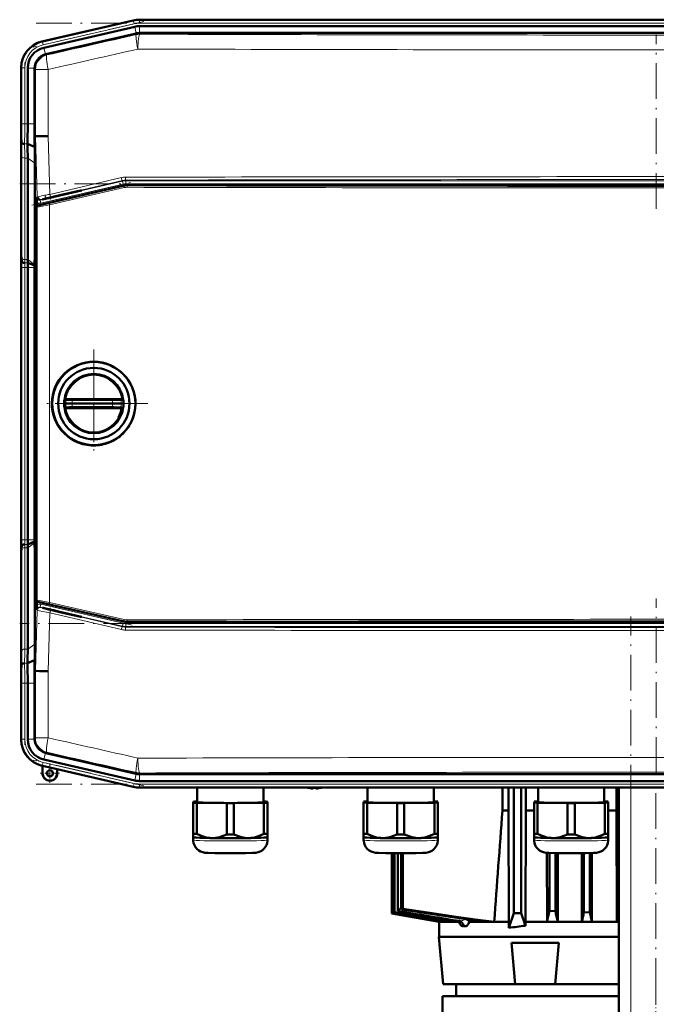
# Model space of a CAD drawing. Extents: x -1358 to 1757, y -1506 to 612.
# Tile 38 of 86: x -1225 to -1011, y 234 to 566. Entities that reach past the tile are written whole.
import ezdxf

# ---------------------------------------------------------------- set-up
doc = ezdxf.new("R2010")
doc.units = 0
doc.linetypes.add('DASHDOT', pattern=[18.5, 12, -3, 0.5, -3])

msp = doc.modelspace()

# ---------------------------------------------------------------- linework, layer by layer
at = {"color": 7, "linetype": 'DASHDOT', "lineweight": 18}
for p, q in [((-1183.65, 565.2), (-1220.91, 556.6)), ((-1219.96, 564.64), (-802.29, 564.64)), ((-1011.13, 502.14), (-1011.13, 560.82)), ((-1223.79, 551.46), (-1223.79, 528.83)), ((-1225.48, 510.59), (-796.77, 510.59)), ((-1221.34, 503.41), (-1187.64, 511.19)), ((-1223.79, 381.55), (-1223.79, 491.61)), ((-1200.52, 454.79), (-1200.52, 418.39)), ((-1200.52, 449.59), (-1200.52, 423.59)), ((-1182.32, 436.59), (-1218.72, 436.59)), ((-1187.52, 436.59), (-1213.52, 436.59)), ((-1187.64, 361.97), (-1221.34, 369.75)), ((-1011.13, 312.33), (-1011.13, 371.02)), ((-1019.73, -326), (-1019.73, 364.9)), ((-796.77, 362.56), (-1225.49, 362.56)), ((-1223.79, 344.32), (-1223.79, 321.69)), ((-1183.65, 307.95), (-1220.91, 316.55)), ((-1219.96, 308.51), (-802.29, 308.51)), ((-1011.23, 305.43), (-1011.23, 235.23))]:
    msp.add_line(p, q, dxfattribs=at)
at = {"color": 7, "lineweight": 50}
for p, q in [((-1187.24, 565.59), (-1218, 558.49)), ((-1187.24, 565.59), (-1217.81, 558.53)), ((-1185.16, 565.83), (-1164.89, 565.83)), ((-837.1, 565.83), (-1185.16, 565.83)), ((-1185.16, 563.64), (-1164.89, 563.64)), ((-852.09, 565.83), (-1164.89, 565.83)), ((-852.09, 563.64), (-1164.89, 563.64)), ((-1186.75, 563.46), (-1217.32, 556.4)), ((-1186.26, 561.23), (-1216.63, 554.21)), ((-1186.26, 561.23), (-1186.23, 561.23)), ((-1185.13, 561.35), (-837.12, 561.35)), ((-1224.98, 549.72), (-1224.98, 549.63)), ((-1224.97, 549.72), (-1224.98, 549.52)), ((-1224.98, 549.52), (-1224.98, 530.72)), ((-1222.79, 549.52), (-1222.79, 530.72)), ((-1220.5, 549.34), (-1220.5, 549.52)), ((-1220.5, 549.34), (-1220.5, 530.72)), ((-1224.83, 524.39), (-1225, 526.58)), ((-1220.45, 523), (-1222.83, 523.99)), ((-1220.51, 526.58), (-1220.18, 526.58)), ((-1220.18, 526.58), (-1219.83, 526.59)), ((-1224.98, 523.65), (-1224.98, 489.51)), ((-1224.98, 523.65), (-1224.98, 489.51)), ((-1222.79, 519.23), (-1222.79, 485.09)), ((-1220.41, 517.54), (-1220.41, 486.58)), ((-1190.35, 509.98), (-1219.39, 503.28)), ((-1211.92, 506.74), (-1205.06, 508.33)), ((-1204.67, 508.33), (-1211.92, 506.65)), ((-1204.67, 508.33), (-1205.06, 508.33)), ((-833.01, 510.11), (-1189.23, 510.11)), ((-1219.72, 503.03), (-1219.75, 504.31)), ((-1215.17, 505.99), (-1214.19, 506.22)), ((-1214.19, 506.13), (-1215.17, 505.9)), ((-1214.19, 506.22), (-1214.04, 506.25)), ((-1214.19, 506.13), (-1214.19, 506.22)), ((-1214.04, 506.17), (-1214.19, 506.13)), ((-1214.04, 506.25), (-1213.34, 506.41)), ((-1213.34, 506.33), (-1214.04, 506.17)), ((-1214.04, 506.17), (-1214.04, 506.25)), ((-1213.34, 506.41), (-1211.92, 506.74)), ((-1211.92, 506.65), (-1213.34, 506.33)), ((-1213.34, 506.33), (-1213.34, 506.41)), ((-1211.92, 506.65), (-1211.92, 506.74)), ((-1219.78, 502.79), (-1219.78, 370.38)), ((-1224.78, 484.39), (-1224.95, 486.58)), ((-1220.5, 483.04), (-1222.78, 483.99)), ((-1220.41, 486.58), (-1220.49, 483.46)), ((-1219.78, 486.59), (-1220.41, 486.58)), ((-1224.98, 482.43), (-1224.98, 390.72)), ((-1222.79, 390.72), (-1222.79, 482.44)), ((-1220.49, 483.46), (-1220.5, 483.04)), ((-1220.5, 483.04), (-1220.5, 482.44)), ((-1220.5, 482.44), (-1220.5, 390.72)), ((-1210.44, 437.85), (-1210.47, 437.64)), ((-1209.36, 438.09), (-1209.97, 438.09)), ((-1209.36, 438.09), (-1207.71, 438.09)), ((-1194.22, 438.09), (-1207.71, 438.09)), ((-1194.22, 438.09), (-1193.39, 438.09)), ((-1193.39, 438.09), (-1192.66, 438.09)), ((-1192.66, 438.09), (-1191.89, 438.09)), ((-1191.07, 438.09), (-1191.89, 438.09)), ((-1190.58, 437.64), (-1190.6, 437.85)), ((-1209.93, 436.59), (-1210.52, 436.59)), ((-1210.44, 435.33), (-1210.47, 435.53)), ((-1209.36, 435.09), (-1209.97, 435.09)), ((-1207.88, 436.59), (-1209.93, 436.59)), ((-1209.36, 435.09), (-1207.71, 435.09)), ((-1207.88, 436.59), (-1194.21, 436.59)), ((-1194.22, 435.09), (-1207.71, 435.09)), ((-1194.22, 435.09), (-1191.89, 435.09)), ((-1191.32, 436.59), (-1194.21, 436.59)), ((-1191.07, 435.09), (-1191.89, 435.09)), ((-1190.52, 436.59), (-1191.32, 436.59)), ((-1190.58, 435.53), (-1190.6, 435.33)), ((-1200.78, 422.5), (-1200.52, 422.5)), ((-1224.78, 388.77), (-1224.95, 386.58)), ((-1222.79, 353.93), (-1222.79, 388.07)), ((-1220.5, 390.11), (-1222.78, 389.17)), ((-1220.5, 390.11), (-1220.5, 390.72)), ((-1220.49, 389.7), (-1220.5, 390.11)), ((-1220.41, 386.57), (-1220.49, 389.7)), ((-1219.78, 386.57), (-1220.41, 386.57)), ((-1220.41, 355.61), (-1220.41, 386.57)), ((-1224.98, 349.51), (-1224.98, 383.65)), ((-1224.98, 349.51), (-1224.98, 383.65)), ((-1219.72, 370.14), (-1219.75, 368.84)), ((-1190.35, 363.19), (-1219.39, 369.89)), ((-1214.19, 367.02), (-1215.18, 367.25)), ((-1215.18, 367.16), (-1214.19, 366.93)), ((-1214.19, 367.02), (-1214.04, 366.99)), ((-1214.19, 367.02), (-1214.19, 366.93)), ((-1214.04, 366.9), (-1214.19, 366.93)), ((-1214.04, 366.99), (-1213.34, 366.83)), ((-1214.04, 366.99), (-1214.04, 366.9)), ((-1213.34, 366.74), (-1214.04, 366.9)), ((-1213.34, 366.83), (-1211.92, 366.5)), ((-1213.34, 366.83), (-1213.34, 366.74)), ((-1211.92, 366.41), (-1213.34, 366.74)), ((-1204.67, 364.83), (-1211.92, 366.5)), ((-1211.92, 366.5), (-1211.92, 366.41)), ((-1211.92, 366.41), (-1205.06, 364.83)), ((-1205.06, 364.83), (-1204.67, 364.83)), ((-1189.23, 363.06), (-833.01, 363.06)), ((-1224.83, 348.77), (-1225, 346.58)), ((-1220.45, 350.16), (-1222.83, 349.17)), ((-1220.51, 346.57), (-1220.48, 348.39)), ((-1220.48, 348.39), (-1220.45, 350.16)), ((-1220.51, 346.57), (-1220.18, 346.57)), ((-1219.83, 346.56), (-1220.18, 346.57)), ((-1224.98, 323.63), (-1224.98, 342.43)), ((-1222.79, 323.63), (-1222.79, 342.44)), ((-1220.5, 323.81), (-1220.5, 342.44)), ((-1224.97, 323.43), (-1224.98, 323.63)), ((-1224.98, 323.43), (-1224.98, 323.52)), ((-1220.5, 323.81), (-1220.5, 323.63)), ((-1186.26, 311.93), (-1216.63, 318.94)), ((-1186.75, 309.69), (-1217.32, 316.75)), ((-1217.81, 314.62), (-1218, 314.67)), ((-1217.81, 314.62), (-1218, 314.67)), ((-1217.81, 314.62), (-1217.77, 314.69)), ((-1217.81, 312.12), (-1217.81, 314.62)), ((-1217.77, 312.12), (-1217.77, 314.69)), ((-1217.77, 314.69), (-1212.84, 313.55)), ((-1212.84, 313.55), (-1212.81, 313.47)), ((-1212.84, 313.55), (-1212.84, 312.12)), ((-1212.81, 312.12), (-1212.81, 313.47)), ((-1212.81, 313.47), (-1212.81, 312.12)), ((-1187.24, 307.56), (-1212.81, 313.47)), ((-1186.26, 311.93), (-1186.23, 311.92)), ((-1185.16, 311.8), (-1185.13, 311.8)), ((-1185.13, 311.8), (-837.12, 311.8)), ((-1185.16, 309.51), (-1164.89, 309.51)), ((-852.09, 309.51), (-1164.89, 309.51)), ((-837.1, 307.33), (-1185.16, 307.33)), ((-1165.7, 307.33), (-1165.7, 302.41)), ((-1143.4, 302.41), (-1143.4, 307.33)), ((-1128.16, 307.19), (-1128.15, 307.2)), ((-1126.77, 307.03), (-1126.74, 307.03)), ((-1126.73, 307.05), (-1126.73, 307.2)), ((-1125.73, 307.05), (-1125.73, 307.2)), ((-1125.29, 307.04), (-1125.46, 307.03)), ((-1125.29, 307.04), (-1125.46, 307.03)), ((-1124.3, 307.2), (-1124.3, 307.19)), ((-1108.32, 307.33), (-1108.32, 302.42)), ((-1086.02, 302.42), (-1086.02, 307.33)), ((-1062.92, 307.33), (-1062.92, 299.58)), ((-1060.93, 307.33), (-1060.93, 299.58)), ((-1059.13, 265.08), (-1059.13, 307.33)), ((-1056.63, 265.08), (-1056.63, 307.33)), ((-1055.09, 307.33), (-1055.09, 299.58)), ((-1050.95, 307.33), (-1050.95, 302.42)), ((-1028.65, 302.42), (-1028.65, 307.33)), ((-1024.51, 307.33), (-1024.51, 299.58)), ((-1023.85, 307.33), (-1023.85, 265.04)), ((-1023.73, -268.42), (-1023.73, 307.33)), ((-1167.05, 302.57), (-1167.05, 302.26)), ((-1167.05, 302.26), (-1167.05, 291.76)), ((-1165.7, 302.62), (-1165.86, 302.62)), ((-1165.86, 302.21), (-1155.73, 302.05)), ((-1165.86, 302.21), (-1165.86, 291.7)), ((-1155.73, 302.05), (-1155.73, 291.55)), ((-1153.36, 302.05), (-1143.23, 302.21)), ((-1153.36, 302.05), (-1153.36, 291.55)), ((-1143.23, 302.62), (-1143.4, 302.62)), ((-1143.23, 302.21), (-1143.23, 291.7)), ((-1142.05, 302.26), (-1142.05, 302.57)), ((-1142.05, 302.26), (-1142.05, 291.76)), ((-1109.67, 302.57), (-1109.67, 302.26)), ((-1109.67, 302.26), (-1109.67, 291.76)), ((-1108.32, 302.62), (-1108.49, 302.62)), ((-1108.49, 302.21), (-1098.36, 302.06)), ((-1108.49, 302.21), (-1108.49, 291.7)), ((-1098.36, 302.06), (-1098.36, 291.55)), ((-1095.99, 302.06), (-1085.86, 302.21)), ((-1095.99, 302.06), (-1095.99, 291.55)), ((-1085.86, 302.62), (-1086.02, 302.62)), ((-1085.86, 302.21), (-1085.86, 291.7)), ((-1084.67, 302.26), (-1084.67, 302.57)), ((-1084.67, 302.26), (-1084.67, 291.76)), ((-1052.3, 302.57), (-1052.3, 302.26)), ((-1052.3, 302.26), (-1052.3, 291.76)), ((-1050.95, 302.63), (-1051.11, 302.62)), ((-1051.11, 302.21), (-1040.98, 302.06)), ((-1051.11, 302.21), (-1051.11, 291.71)), ((-1040.98, 302.06), (-1040.98, 291.55)), ((-1038.61, 302.06), (-1028.48, 302.21)), ((-1038.61, 302.06), (-1038.61, 291.55)), ((-1028.48, 302.62), (-1028.65, 302.63)), ((-1028.48, 302.21), (-1028.48, 291.71)), ((-1027.3, 302.26), (-1027.3, 302.57)), ((-1027.3, 302.26), (-1027.3, 291.76)), ((-1062.92, 299.58), (-1060.93, 299.58)), ((-1060.93, 299.58), (-1060.78, 262.08)), ((-1055.22, 262.08), (-1055.09, 299.58)), ((-1055.09, 299.58), (-1052.3, 299.58)), ((-1027.3, 299.58), (-1024.51, 299.58)), ((-1024.51, 299.58), (-1024.44, 262.11)), ((-1167.05, 291.76), (-1167.05, 290.61)), ((-1142.05, 290.61), (-1142.05, 291.76)), ((-1109.67, 291.76), (-1109.67, 290.61)), ((-1084.67, 290.61), (-1084.67, 291.76)), ((-1052.3, 291.76), (-1052.3, 290.61)), ((-1027.3, 290.61), (-1027.3, 291.76)), ((-1167.05, 290.61), (-1167.05, 289.66)), ((-1167.04, 290.6), (-1167.05, 290.61)), ((-1142.05, 289.66), (-1142.05, 290.61)), ((-1142.05, 290.6), (-1142.05, 290.61)), ((-1109.67, 290.61), (-1109.67, 289.66)), ((-1109.67, 290.6), (-1109.67, 290.61)), ((-1084.68, 290.6), (-1084.67, 290.61)), ((-1084.67, 289.66), (-1084.67, 290.61)), ((-1052.3, 290.61), (-1052.3, 289.66)), ((-1052.29, 290.6), (-1052.3, 290.61)), ((-1027.3, 289.66), (-1027.3, 290.61)), ((-1027.3, 290.6), (-1027.3, 290.61)), ((-1100.23, 285.22), (-1100.23, 264.93)), ((-1100.22, 285.22), (-1100.22, 264.93)), ((-1100.04, 285.22), (-1100.04, 265.01)), ((-1099.96, 285.22), (-1099.96, 265.04)), ((-1099.4, 285.21), (-1099.4, 265.28)), ((-1099.24, 285.21), (-1099.24, 265.34)), ((-1098.19, 265.76), (-1098.19, 285.21)), ((-1096.76, 285.2), (-1096.76, 266.32)), ((-1096.44, 285.2), (-1096.44, 266.44)), ((-1047.98, 285.37), (-1047.93, 262.11)), ((-1047.1, 285.32), (-1047.1, 265.81)), ((-1045.1, 285.25), (-1045.1, 265.72)), ((-1044.28, 285.24), (-1044.33, 262.11)), ((-1036.2, 285.23), (-1036.15, 262.11)), ((-1035.48, 285.24), (-1035.48, 265.34)), ((-1033.48, 285.28), (-1033.48, 265.28)), ((-1032.79, 285.3), (-1032.83, 262.11)), ((-1099.24, 265.34), (-1099.4, 265.28)), ((-1098.19, 265.76), (-1098.19, 265.76)), ((-1098.18, 265.76), (-1098.19, 265.76)), ((-1098.17, 265.77), (-1098.18, 265.77)), ((-1098.18, 265.76), (-1098.18, 265.77)), ((-1096.76, 266.32), (-1096.44, 266.44)), ((-1047.1, 265.81), (-1045.1, 265.72)), ((-1035.48, 265.34), (-1033.48, 265.28)), ((-1100.22, 264.93), (-1100.23, 264.93)), ((-1084.22, 262.11), (-1100.23, 264.93)), ((-1084.21, 262.11), (-1100.22, 264.93)), ((-1100.04, 265.01), (-1099.96, 265.04)), ((-1083.53, 262.11), (-1100.04, 265.01)), ((-1084.22, 262.11), (-1084.23, 262.08)), ((-1084.23, 262.08), (-1077.48, 262.08)), ((-1084.23, 262.08), (-1084.23, 257.08)), ((-1084.22, 262.11), (-1084.21, 262.11)), ((-1084.2, 262.23), (-1084.21, 262.11)), ((-1083.53, 262.11), (-1083.02, 262.11)), ((-1083, 262.46), (-1083.02, 262.11)), ((-1080.95, 262.11), (-1079.84, 262.11)), ((-1079.8, 262.76), (-1079.84, 262.11)), ((-1077.76, 262.44), (-1078.26, 262.51)), ((-1077.15, 262.36), (-1077.76, 262.44)), ((-1077.51, 262.51), (-1077.29, 262.43)), ((-1077.48, 262.1), (-1077.48, 262.08)), ((-1074.09, 262.22), (-1074.14, 262.08)), ((-1074.14, 262.08), (-1060.78, 262.08)), ((-1069.07, 262.11), (-1065.72, 262.11)), ((-1060.78, 260.08), (-1059.13, 265.08)), ((-1060.78, 262.08), (-1060.78, 260.08)), ((-1059.13, 265.08), (-1056.63, 265.08)), ((-1055.22, 260.81), (-1056.63, 265.08)), ((-1055.22, 260.81), (-1055.22, 262.08)), ((-1055.22, 262.08), (-1046.22, 262.08)), ((-1047.93, 262.11), (-1046.22, 262.11)), ((-1046.22, 262.11), (-1044.33, 262.11)), ((-1046.22, 262.08), (-1023.73, 262.08)), ((-1036.15, 262.11), (-1032.83, 262.11)), ((-1023.85, 265.04), (-1024.44, 262.11)), ((-1024.44, 262.11), (-1023.73, 262.11)), ((-1023.85, 265.04), (-1023.73, 265.04)), ((-1023.73, 257.08), (-1084.3, 257.08)), ((-1084.3, 257.08), (-1082.9, 241.08)), ((-1059.93, 255.08), (-1057.48, 255.08)), ((-1058.7, 241.08), (-1059.93, 255.08)), ((-1057.48, 255.08), (-1051.68, 255.08)), ((-1051.68, 255.08), (-1046, 255.08)), ((-1046, 255.08), (-1043.93, 255.08)), ((-1045.15, 241.08), (-1043.93, 255.08)), ((-1082.9, 241.08), (-1058.7, 241.08)), ((-1078.48, 241.08), (-1078.48, 237.08)), ((-1058.7, 241.08), (-1056.37, 241.08)), ((-1056.37, 241.08), (-1051.13, 241.08)), ((-1051.13, 241.08), (-1046.28, 241.08)), ((-1046.28, 241.08), (-1045.15, 241.08)), ((-1045.15, 241.08), (-1023.73, 241.08)), ((-1083.13, 237.08), (-1023.73, 237.08)), ((-1083.13, 237.08), (-1083.13, 226.08)), ((-1023.73, 237.08), (-1078.48, 237.08))]:
    msp.add_line(p, q, dxfattribs=at)
at = {"color": 7, "lineweight": 18}
for p, q in [((-1187.2, 565.41), (-1217.82, 558.34)), ((-1186.97, 564.44), (-1217.6, 557.37)), ((-1187.2, 565.41), (-1187.24, 565.59)), ((-1187.2, 565.41), (-1186.97, 564.44)), ((-1185.16, 565.64), (-1185.16, 565.83)), ((-1185.16, 565.64), (-1185.16, 564.64)), ((-1185.16, 565.64), (-837.1, 565.64)), ((-1185.16, 564.64), (-837.1, 564.64)), ((-1185.16, 561.35), (-1185.16, 563.64)), ((-1186.23, 561.23), (-1186.75, 563.46)), ((-1186.21, 560.8), (-1186.26, 561.23)), ((-1185.13, 561.35), (-1185.08, 560.93)), ((-1218, 558.49), (-1217.82, 558.34)), ((-1217.6, 557.37), (-1217.82, 558.34)), ((-1216.8, 554.17), (-1217.32, 556.4)), ((-1216.63, 554.21), (-1216.31, 553.96)), ((-1224.79, 549.58), (-1224.98, 549.72)), ((-1224.79, 549.58), (-1224.79, 530.72)), ((-1224.79, 549.58), (-1223.79, 549.58)), ((-1223.79, 549.58), (-1223.79, 530.72)), ((-1220.5, 549.52), (-1222.79, 549.52)), ((-1220.18, 549.09), (-1220.5, 549.34)), ((-1220.18, 526.58), (-1220.18, 549.09)), ((-1215.88, 549.09), (-1220.18, 549.09)), ((-1215.88, 549.09), (-1215.88, 526.65)), ((-1224.79, 530.72), (-1224.98, 530.72)), ((-1224.79, 530.72), (-1223.79, 530.72)), ((-1222.79, 530.72), (-1223.79, 530.72)), ((-1220.5, 530.72), (-1222.79, 530.72)), ((-1222.83, 523.99), (-1223.83, 523.99)), ((-1219.64, 506.15), (-1220.18, 526.58)), ((-1215.88, 526.65), (-1215.36, 507.03)), ((-1224.79, 519.91), (-1224.79, 485.77)), ((-1223.79, 519.23), (-1223.79, 485.09)), ((-1222.79, 519.23), (-1223.79, 519.23)), ((-1220.41, 517.54), (-1222.79, 519.23)), ((-1218.54, 505.08), (-1190.88, 511.47)), ((-1190.66, 510.49), (-1218.32, 504.11)), ((-1215.36, 507.03), (-1191.25, 512.65)), ((-1190.91, 511.68), (-1215, 506.06)), ((-1190.88, 511.47), (-1190.91, 511.68)), ((-1190.66, 510.49), (-1190.88, 511.47)), ((-1189.78, 511.81), (-1189.76, 511.59)), ((-1189.76, 511.59), (-832.49, 511.59)), ((-1189.76, 510.59), (-1189.76, 511.59)), ((-832.49, 510.59), (-1189.76, 510.59)), ((-1215.44, 504.04), (-1190.33, 509.77)), ((-1190.28, 509.29), (-1215.4, 503.55)), ((-1190.33, 509.77), (-1190.35, 509.98)), ((-1189.23, 510.11), (-1189.21, 509.9)), ((-1219.77, 506.03), (-1219.64, 506.15)), ((-1218.42, 505.2), (-1218.54, 505.08)), ((-1218.32, 504.11), (-1218.54, 505.08)), ((-1215.17, 505.9), (-1215.17, 505.99)), ((-1219.7, 502.73), (-1219.78, 502.79)), ((-1219.7, 370.44), (-1219.7, 502.73)), ((-1219.39, 503.28), (-1219.32, 503.22)), ((-1215.4, 503.55), (-1215.4, 369.62)), ((-1224.95, 486.58), (-1225, 486.58)), ((-1222.79, 485.09), (-1223.79, 485.09)), ((-1222.78, 483.99), (-1223.78, 483.99)), ((-1220.49, 483.46), (-1222.79, 485.09)), ((-1224.79, 482.44), (-1224.98, 482.44)), ((-1224.79, 390.72), (-1224.79, 482.44)), ((-1224.79, 482.44), (-1223.79, 482.44)), ((-1222.79, 482.44), (-1223.79, 482.44)), ((-1223.79, 390.72), (-1223.79, 482.44)), ((-1220.5, 482.44), (-1222.79, 482.44)), ((-1209.85, 437.65), (-1210.47, 437.64)), ((-1207.8, 437.59), (-1194.3, 437.59)), ((-1190.58, 437.64), (-1191.4, 437.65)), ((-1209.85, 435.52), (-1210.47, 435.53)), ((-1209.85, 435.52), (-1209.2, 435.54)), ((-1207.8, 435.58), (-1194.3, 435.58)), ((-1193.28, 435.55), (-1192.37, 435.53)), ((-1192.37, 435.53), (-1191.4, 435.52)), ((-1190.58, 435.53), (-1191.4, 435.52)), ((-1224.79, 390.72), (-1224.98, 390.72)), ((-1224.79, 390.72), (-1223.79, 390.72)), ((-1222.79, 390.72), (-1223.79, 390.72)), ((-1222.79, 388.07), (-1223.79, 388.07)), ((-1223.79, 353.93), (-1223.79, 388.07)), ((-1222.78, 389.17), (-1223.78, 389.17)), ((-1220.5, 390.72), (-1222.79, 390.72)), ((-1220.49, 389.7), (-1222.79, 388.07)), ((-1225, 386.58), (-1224.95, 386.58)), ((-1224.79, 353.24), (-1224.79, 387.39)), ((-1219.78, 370.38), (-1219.7, 370.44)), ((-1219.32, 369.95), (-1219.39, 369.89)), ((-1218.32, 369.05), (-1218.54, 368.07)), ((-1190.88, 361.69), (-1218.54, 368.07)), ((-1218.54, 368.07), (-1218.42, 367.96)), ((-1218.32, 369.05), (-1190.66, 362.66)), ((-1190.33, 363.4), (-1215.44, 369.14)), ((-1215.4, 369.62), (-1190.28, 363.88)), ((-1220.18, 346.57), (-1219.64, 367.01)), ((-1219.64, 367.01), (-1219.77, 367.13)), ((-1215.36, 366.13), (-1215.88, 346.51)), ((-1191.25, 360.51), (-1215.36, 366.13)), ((-1215.18, 367.25), (-1215.18, 367.16)), ((-1215, 367.1), (-1190.91, 361.48)), ((-1190.88, 361.69), (-1190.91, 361.48)), ((-1190.66, 362.66), (-1190.88, 361.69)), ((-1190.33, 363.4), (-1190.35, 363.19)), ((-1189.78, 361.35), (-1189.76, 361.56)), ((-1189.76, 362.56), (-1189.76, 361.56)), ((-1189.76, 362.56), (-832.49, 362.56)), ((-832.49, 361.56), (-1189.76, 361.56)), ((-1189.21, 363.27), (-1189.23, 363.06)), ((-1220.41, 355.61), (-1222.79, 353.93)), ((-1222.79, 353.93), (-1223.79, 353.93)), ((-1222.83, 349.17), (-1223.83, 349.17)), ((-1220.18, 324.07), (-1220.18, 346.57)), ((-1215.88, 346.51), (-1215.88, 324.07)), ((-1224.79, 342.44), (-1224.98, 342.44)), ((-1224.79, 342.44), (-1223.79, 342.44)), ((-1224.79, 323.58), (-1224.79, 342.44)), ((-1222.79, 342.44), (-1223.79, 342.44)), ((-1223.79, 323.58), (-1223.79, 342.44)), ((-1220.5, 342.44), (-1222.79, 342.44)), ((-1224.98, 323.43), (-1224.79, 323.58)), ((-1223.79, 323.58), (-1224.79, 323.58)), ((-1220.5, 323.63), (-1222.79, 323.63)), ((-1220.18, 324.07), (-1220.5, 323.81)), ((-1220.18, 324.07), (-1215.88, 324.07)), ((-1216.8, 318.98), (-1217.32, 316.75)), ((-1216.63, 318.94), (-1216.31, 319.2)), ((-1217.82, 314.81), (-1217.6, 315.79)), ((-1186.97, 308.72), (-1217.6, 315.79)), ((-1217.82, 314.81), (-1218, 314.67)), ((-1187.2, 307.74), (-1217.82, 314.81)), ((-1217.77, 312.12), (-1217.81, 312.12)), ((-1212.84, 312.12), (-1212.81, 312.12)), ((-1186.23, 311.92), (-1186.75, 309.69)), ((-1186.21, 312.35), (-1186.26, 311.93)), ((-1185.16, 311.8), (-1185.16, 309.51)), ((-1185.13, 311.8), (-1185.08, 312.23)), ((-1187.2, 307.74), (-1186.97, 308.72)), ((-1185.16, 308.51), (-837.1, 308.51)), ((-1185.16, 307.51), (-1185.16, 308.51)), ((-1187.2, 307.74), (-1187.24, 307.56)), ((-1185.16, 307.51), (-837.1, 307.51)), ((-1185.16, 307.51), (-1185.16, 307.33)), ((-1019.73, -268.42), (-1019.73, 307.33)), ((-1098.18, 265.77), (-1098.18, 285.21)), ((-1098.17, 265.77), (-1098.17, 285.21)), ((-1097.22, 285.2), (-1097.22, 266.61)), ((-1096.76, 266.54), (-1097.22, 266.61)), ((-1078.41, 262.53), (-1078.26, 262.51))]:
    msp.add_line(p, q, dxfattribs=at)
at = {"color": 7, "linetype": 'DASHDOT', "lineweight": 18, "ltscale": 0.020221}
msp.add_line((-1215.17, 506.06), (-1215.17, 505.25), dxfattribs=at)
at = {"color": 7, "linetype": 'DASHDOT', "lineweight": 18, "ltscale": 0.019753}
msp.add_line((-1215.18, 367.1), (-1215.18, 367.89), dxfattribs=at)
at = {"color": 7, "linetype": 'DASHDOT', "lineweight": 18, "ltscale": 0.1625}
for p, q in [((-1215.31, 315.37), (-1215.31, 308.87)), ((-1212.06, 312.12), (-1218.56, 312.12))]:
    msp.add_line(p, q, dxfattribs=at)
at = {"color": 7, "linetype": 'DASHDOT', "lineweight": 18, "ltscale": 0.160231}
msp.add_line((-1215.31, 315.33), (-1215.31, 308.92), dxfattribs=at)
at = {"color": 7, "linetype": 'DASHDOT', "lineweight": 18, "ltscale": 0.160233}
msp.add_line((-1212.1, 312.12), (-1218.51, 312.12), dxfattribs=at)
at = {"color": 7, "linetype": 'DASHDOT', "lineweight": 18, "ltscale": 0.000761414}
msp.add_line((-1127.23, 307.05), (-1127.23, 307.02), dxfattribs=at)
at = {"color": 7, "linetype": 'DASHDOT', "lineweight": 18, "ltscale": 0.000958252}
msp.add_line((-1125.23, 307.05), (-1125.23, 307.01), dxfattribs=at)
at = {"color": 7, "linetype": 'DASHDOT', "lineweight": 18, "ltscale": 0.330015}
msp.add_line((-1011.23, 238.18), (-1011.23, 224.98), dxfattribs=at)
at = {"color": 7, "lineweight": 18}
for points in [[(-1219.64, 506.15), (-1219.63, 506.15), (-1219.59, 506.16), (-1219.29, 506.24)], [(-1219.32, 503.22), (-1219.31, 503.22), (-1219.3, 503.22), (-1219.23, 503.23), (-1218.58, 503.35), (-1215.44, 504.04)], [(-1218.14, 505.29), (-1218.38, 505.21), (-1218.41, 505.2), (-1218.42, 505.2)], [(-1215.4, 503.55), (-1218.9, 502.86), (-1219.58, 502.74), (-1219.68, 502.73), (-1219.7, 502.73), (-1219.7, 502.73), (-1219.7, 502.73)], [(-1207.71, 438.09), (-1207.71, 438.09), (-1207.72, 438.08), (-1207.73, 438.07), (-1207.74, 438.04), (-1207.79, 437.83), (-1207.8, 437.59)], [(-1194.3, 437.59), (-1194.28, 437.94), (-1194.26, 438.04), (-1194.24, 438.07), (-1194.23, 438.08), (-1194.23, 438.08), (-1194.22, 438.09)], [(-1194.3, 437.59), (-1192.04, 437.65), (-1191.4, 437.65)], [(-1207.71, 435.09), (-1207.71, 435.09), (-1207.72, 435.09), (-1207.73, 435.1), (-1207.74, 435.13), (-1207.79, 435.35), (-1207.8, 435.58)], [(-1194.3, 435.58), (-1194.28, 435.23), (-1194.26, 435.13), (-1194.24, 435.1), (-1194.23, 435.09), (-1194.23, 435.09), (-1194.22, 435.09)], [(-1219.7, 370.44), (-1219.7, 370.44), (-1219.69, 370.44), (-1219.59, 370.43), (-1218.84, 370.3), (-1215.4, 369.62)], [(-1215.44, 369.14), (-1217.74, 369.65), (-1219.12, 369.93), (-1219.29, 369.95), (-1219.31, 369.95), (-1219.31, 369.95), (-1219.32, 369.95)], [(-1218.42, 367.96), (-1218.41, 367.96), (-1218.4, 367.95), (-1218.28, 367.91), (-1216.6, 367.48), (-1215, 367.1)], [(-1215.36, 366.13), (-1218.8, 366.81), (-1219.59, 366.99), (-1219.63, 367.01), (-1219.64, 367.01)], [(-1077.51, 262.51), (-1076.98, 262.48), (-1076.47, 262.52), (-1076.23, 262.57), (-1076.01, 262.66), (-1075.83, 262.77), (-1075.74, 262.87)]]:
    msp.add_lwpolyline(points, dxfattribs=at)
at = {"color": 7, "lineweight": 50}
for points in [[(-1215.17, 505.99), (-1216.63, 505.65), (-1217.6, 505.41), (-1217.76, 505.36), (-1217.78, 505.35), (-1217.78, 505.35)], [(-1217.78, 505.35), (-1217.78, 505.35), (-1217.77, 505.35), (-1217.73, 505.35), (-1217.34, 505.42), (-1215.17, 505.9)], [(-1210.44, 437.85), (-1210.44, 437.84), (-1210.44, 437.84), (-1210.44, 437.84), (-1210.44, 437.84), (-1210.43, 437.85), (-1210.41, 437.87)], [(-1190.63, 437.87), (-1190.61, 437.85), (-1190.6, 437.84), (-1190.6, 437.84), (-1190.6, 437.84), (-1190.6, 437.84), (-1190.6, 437.85)], [(-1210.44, 435.33), (-1210.44, 435.33), (-1210.44, 435.33), (-1210.44, 435.33), (-1210.43, 435.32), (-1210.34, 435.23), (-1210.18, 435.13)], [(-1190.63, 435.31), (-1190.61, 435.33), (-1190.6, 435.33), (-1190.6, 435.33), (-1190.6, 435.33), (-1190.6, 435.33), (-1190.6, 435.33)], [(-1217.78, 367.81), (-1217.78, 367.81), (-1217.77, 367.8), (-1217.73, 367.79), (-1217.34, 367.68), (-1215.18, 367.16)], [(-1215.18, 367.25), (-1216.63, 367.58), (-1217.59, 367.78), (-1217.76, 367.81), (-1217.77, 367.81), (-1217.78, 367.81), (-1217.78, 367.81), (-1217.78, 367.81)], [(-1127.23, 307.05), (-1127.03, 307.03), (-1126.79, 307.03), (-1126.74, 307.03), (-1126.73, 307.04), (-1126.73, 307.04), (-1126.73, 307.04), (-1126.73, 307.05)], [(-1127.23, 307.05), (-1127.03, 307.03), (-1126.79, 307.03), (-1126.74, 307.03), (-1126.73, 307.04), (-1126.73, 307.04), (-1126.73, 307.04), (-1126.73, 307.05)], [(-1125.64, 307.02), (-1125.7, 307.03), (-1125.72, 307.04), (-1125.72, 307.04), (-1125.73, 307.04), (-1125.73, 307.05)], [(-1125.23, 307.05), (-1125.56, 307.02), (-1125.67, 307.03), (-1125.71, 307.03), (-1125.72, 307.04), (-1125.72, 307.04), (-1125.73, 307.04), (-1125.73, 307.05)], [(-1125.67, 307.03), (-1125.72, 307.04), (-1125.72, 307.04), (-1125.72, 307.04), (-1125.73, 307.05), (-1125.73, 307.05)], [(-1125.23, 307.05), (-1125.56, 307.02), (-1125.67, 307.03), (-1125.71, 307.03), (-1125.72, 307.04), (-1125.72, 307.04), (-1125.73, 307.04), (-1125.73, 307.05)], [(-1160.8, 290.33), (-1161.42, 290.36), (-1162.04, 290.43), (-1162.69, 290.54), (-1163.34, 290.71), (-1164.6, 291.13), (-1165.86, 291.7)], [(-1143.23, 291.7), (-1144.49, 291.13), (-1145.75, 290.71), (-1146.4, 290.54), (-1147.05, 290.43), (-1147.67, 290.36), (-1148.3, 290.33)], [(-1103.42, 290.33), (-1104.04, 290.36), (-1104.66, 290.43), (-1105.32, 290.55), (-1105.97, 290.71), (-1107.23, 291.13), (-1108.49, 291.7)], [(-1085.86, 291.7), (-1087.12, 291.13), (-1088.38, 290.71), (-1089.03, 290.55), (-1089.68, 290.43), (-1090.3, 290.36), (-1090.92, 290.33)], [(-1046.05, 290.33), (-1046.67, 290.36), (-1047.29, 290.43), (-1047.94, 290.55), (-1048.59, 290.71), (-1049.85, 291.14), (-1051.11, 291.71)], [(-1028.48, 291.71), (-1029.74, 291.14), (-1031, 290.71), (-1031.65, 290.55), (-1032.31, 290.43), (-1032.93, 290.36), (-1033.55, 290.33)], [(-1154.55, 285.2), (-1159.62, 285.25), (-1162.02, 285.32), (-1163.09, 285.4), (-1163.86, 285.54), (-1164.55, 285.79), (-1165.22, 286.17), (-1165.8, 286.65), (-1166.29, 287.24), (-1166.66, 287.89), (-1166.91, 288.61), (-1167.03, 289.36), (-1167.05, 289.66)], [(-1155.73, 291.55), (-1156.99, 291.02), (-1158.25, 290.63), (-1158.9, 290.49), (-1159.55, 290.39), (-1160.17, 290.34), (-1160.8, 290.33)], [(-1154.55, 285.2), (-1149.47, 285.25), (-1147.07, 285.32), (-1146, 285.4), (-1145.23, 285.54), (-1144.54, 285.79), (-1143.88, 286.17), (-1143.29, 286.65), (-1142.8, 287.24), (-1142.43, 287.89), (-1142.18, 288.61), (-1142.06, 289.36), (-1142.05, 289.66)], [(-1148.3, 290.33), (-1148.92, 290.34), (-1149.54, 290.39), (-1150.19, 290.49), (-1150.84, 290.63), (-1152.1, 291.02), (-1153.36, 291.55)], [(-1097.17, 285.2), (-1102.25, 285.25), (-1104.65, 285.32), (-1105.72, 285.4), (-1106.48, 285.54), (-1107.18, 285.79), (-1107.84, 286.17), (-1108.43, 286.66), (-1108.91, 287.24), (-1109.29, 287.9), (-1109.54, 288.61), (-1109.66, 289.36), (-1109.67, 289.66)], [(-1098.36, 291.55), (-1099.62, 291.02), (-1100.88, 290.63), (-1101.52, 290.49), (-1102.18, 290.39), (-1102.8, 290.34), (-1103.42, 290.33)], [(-1097.17, 285.2), (-1092.1, 285.25), (-1089.7, 285.32), (-1088.62, 285.4), (-1087.86, 285.54), (-1087.17, 285.79), (-1086.5, 286.17), (-1085.92, 286.66), (-1085.43, 287.24), (-1085.06, 287.9), (-1084.8, 288.61), (-1084.68, 289.36), (-1084.67, 289.66)], [(-1090.92, 290.33), (-1091.55, 290.34), (-1092.17, 290.39), (-1092.82, 290.49), (-1093.47, 290.63), (-1094.73, 291.02), (-1095.99, 291.55)], [(-1039.8, 285.21), (-1044.87, 285.25), (-1047.27, 285.32), (-1048.35, 285.4), (-1049.11, 285.54), (-1049.8, 285.79), (-1050.47, 286.17), (-1051.05, 286.66), (-1051.54, 287.24), (-1051.91, 287.9), (-1052.17, 288.61), (-1052.29, 289.36), (-1052.3, 289.66)], [(-1040.98, 291.55), (-1042.24, 291.02), (-1043.5, 290.63), (-1044.15, 290.49), (-1044.8, 290.39), (-1045.42, 290.34), (-1046.05, 290.33)], [(-1039.8, 285.21), (-1034.72, 285.25), (-1032.32, 285.32), (-1031.25, 285.4), (-1030.49, 285.54), (-1029.79, 285.79), (-1029.13, 286.17), (-1028.54, 286.66), (-1028.06, 287.24), (-1027.68, 287.9), (-1027.43, 288.61), (-1027.31, 289.36), (-1027.3, 289.66)], [(-1033.55, 290.33), (-1034.17, 290.34), (-1034.8, 290.39), (-1035.45, 290.49), (-1036.09, 290.63), (-1037.35, 291.02), (-1038.61, 291.55)], [(-1098.17, 265.77), (-1098.02, 265.91), (-1097.22, 266.61)], [(-1069.07, 262.11), (-1079.76, 263.69), (-1096.76, 266.32)], [(-1065.72, 262.11), (-1072.09, 262.95), (-1078.54, 263.83), (-1087.4, 265.1), (-1096.44, 266.44)], [(-1077.38, 261.98), (-1077.77, 262.31), (-1078.25, 262.5), (-1078.41, 262.53)], [(-1075.89, 260.72), (-1076.13, 260.64), (-1076.38, 260.65), (-1076.62, 260.74), (-1076.79, 260.87), (-1076.96, 261.03), (-1077.24, 261.48), (-1077.48, 262.08)], [(-1075.89, 260.72), (-1076.18, 261.37), (-1076.59, 261.9), (-1076.99, 262.26)], [(-1074.14, 262.08), (-1074.26, 261.74), (-1074.41, 261.43), (-1074.57, 261.18), (-1074.75, 260.98), (-1074.95, 260.82), (-1075.14, 260.71), (-1075.33, 260.65), (-1075.52, 260.64), (-1075.7, 260.66), (-1075.89, 260.72)]]:
    msp.add_lwpolyline(points, dxfattribs=at)
for centre, radius in [((-1200.52, 436.59), 14), ((-1200.52, 436.59), 12), ((-1215.31, 312.12), 1.03), ((-1215.31, 312.12), 1)]:
    msp.add_circle(centre, radius, dxfattribs=at)
for centre, radius, start, end in [((-1185.16, 556.58), 9.25, 90.0004, 102.9992), ((-1185.16, 556.58), 9.25, 90.0004, 102.9992), ((-1185.16, 556.58), 7.06, 90.0004, 102.9993), ((-1215.98, 549.72), 8.99, 102.9916, 180.0084), ((-1215.73, 549.52), 7.06, 102.9968, 180.0034), ((-1215.5, 549.34), 5.01, 105.1072, 177.8928), ((-1572.56, 530.63), 347.59, 359.3315, 0.0143), ((-1793.03, 530.58), 570.24, 359.3376, 0.0139), ((-1912.97, 530.7), 692.47, 359.65945, 0.00195), ((-1432.2, 523.4), 207.22, 0.0687, 0.8785), ((-1562.57, 518.83), 339.78, 0.0681, 0.8707), ((-1831.28, 513.74), 610.9, 0.86852, 1.20439), ((-1200.4, -679.02), 1205.77, 90.73585, 90.92355), ((-1611.87, 517.08), 391.47, 0.0681, 0.8669), ((-1159.25, 505.84), 60.52, 179.8196, 181.4448), ((-1219.28, 502.79), 0.5, 102.9976, 180.0022), ((-1432.34, 489.76), 207.36, 359.1212, 359.9305), ((-1012.55, 489.75), 212.42, 180.0663, 180.8562), ((-1572.05, 482.52), 347.08, 359.9853, 0.6691), ((-867.24, 482.52), 357.73, 179.3493, 180.0128), ((-1142.97, 485.18), 79.83, 180.0641, 180.8524), ((-1087.99, 482.46), 134.8, 179.3521, 180.0124), ((-1200.57, 436.58), 14.09, 89.8034, 134.0601), ((-1200.57, 436.58), 14.09, 44.258, 89.8038), ((-1200.57, 436.58), 14.1, 134.0696, 179.1699), ((-1200.52, 436.59), 10, 7.2346, 172.765), ((-1200.57, 436.59), 14.09, 314.0192, 44.2557), ((-1209.88, 437.41), 0.705, 129.6312, 139.5308), ((-1209.93, 437.47), 0.622, 113.4776, 129.4362), ((-1209.96, 437.54), 0.549, 90.4701, 113.1016), ((-1191.08, 437.53), 0.553, 67.0525, 89.5669), ((-1191.12, 437.45), 0.645, 39.9598, 66.2327), ((-1200.57, 436.59), 14.09, 179.1903, 224.261), ((-1200.52, 436.59), 10, 187.235, 352.7654), ((-1209.96, 435.64), 0.556, 247.1205, 269.4699), ((-1200.52, 436.58), 9.49, 330.6713, 350.9616), ((-1191.08, 435.64), 0.558, 270.5728, 292.8875), ((-1191.11, 435.71), 0.628, 293.5258, 320.519), ((-1200.57, 436.59), 14.09, 224.2714, 246.7188), ((-1200.57, 436.59), 14.09, 291.5606, 314.0155), ((-1200.57, 436.59), 14.1, 246.7224, 269.1382), ((-1200.57, 436.59), 14.09, 270.1953, 291.5621), ((-1572.05, 390.63), 347.08, 359.3309, 0.0147), ((-867.24, 390.64), 357.73, 179.9872, 180.6507), ((-1087.99, 390.69), 134.8, 179.9876, 180.6479), ((-1142.97, 387.98), 79.83, 179.1476, 179.9359), ((-1432.34, 383.4), 207.36, 0.0695, 0.8788), ((-1012.55, 383.4), 212.42, 179.1438, 179.9337), ((-1219.28, 370.38), 0.5, 179.9976, 257.0022), ((-1159.25, 367.31), 60.52, 178.5511, 180.1764), ((-1189.23, 368.06), 5, 257.002, 269.998), ((-1611.87, 356.08), 391.47, 359.1331, 359.9319), ((-1562.57, 354.33), 339.78, 359.1293, 359.9319), ((-1432.2, 349.76), 207.22, 359.1215, 359.9313), ((-1793.03, 342.57), 570.24, 359.9861, 0.6624), ((-1572.56, 342.52), 347.59, 359.9857, 0.6685), ((-1912.99, 342.46), 692.48, 359.99805, 0.34054), ((-1200.38, 1553.31), 1206.9, 269.07649, 269.26401), ((-1215.98, 323.43), 8.99, 179.9916, 257.0084), ((-1215.73, 323.63), 7.06, 179.9966, 257.0032), ((-1215.5, 323.82), 5, 182.1029, 254.9076), ((-1215.31, 312.12), 2.5, 180, 360), ((-1215.31, 312.12), 2.47, 180, 0), ((-1215.31, 312.12), 1, 141.2591, 270), ((-1215.31, 312.12), 2.5, 270, 360), ((-1185.16, 316.58), 7.06, 257.0007, 269.9996), ((-1185.16, 316.58), 9.25, 257.0008, 269.9996), ((-1185.16, 316.58), 9.25, 257.0008, 269.9996), ((-1126.23, 315.98), 9, 253.9483, 257.6222), ((-1126.23, 315.98), 9, 253.9504, 257.6222), ((-1126.23, 315.98), 8.99, 257.6508, 263.6103), ((-1126.23, 315.98), 8.99, 257.6503, 263.6107), ((-1126.23, 315.98), 8.99, 257.6508, 263.6103), ((-1126.23, 315.98), 8.99, 257.6503, 263.6107), ((-1126.79, 310.83), 3.8, 263.4188, 267.7154), ((-1126.79, 310.83), 3.8, 263.4188, 267.7154), ((-1126.23, 317.09), 9.9, 267.106, 272.8938), ((-1126.23, 317.09), 9.9, 267.1058, 272.8956), ((-1126.23, 317.09), 9.9, 267.106, 272.8938), ((-1126.23, 317.09), 9.9, 267.1058, 272.8956), ((-1126.23, 315.98), 8.99, 276.3893, 282.3497), ((-1126.23, 315.98), 8.99, 276.3893, 282.3497), ((-1126.23, 315.98), 8.99, 276.3893, 282.3497), ((-1126.23, 315.98), 8.99, 276.3893, 282.3497), ((-1126.23, 315.98), 9, 282.3778, 286.0517), ((-1126.23, 315.98), 9, 282.3778, 286.0496), ((17762.87, -1125.76), 18879.67, 175.67028, 175.784289), ((384.8, 8864.24), 8726.11, 260.207098, 260.329986), ((-383.18, 4511.57), 4306.18, 260.42795, 260.68973), ((-533.91, 3659.44), 3440.27, 260.55953, 260.89327), ((-1287.84, 317.83), 246.3, 346.925, 347.8064), ((-604.13, 357.89), 450.5, 191.8063, 192.275), ((-1602.24, 382.67), 578.78, 347.9771, 348.3035), ((223.26, 519.53), 1282.2, 191.43711, 191.58136), ((1075.42, 12783.23), 12705.8, 260.141746, 260.219283), ((-1077.86, 261.04), 1.5, 54.1923, 67.5739), ((-1076.21, 263), 2.26, 339.9821, 355.5597), ((-1029.99, 48.91), 213.4, 96.788, 98.2952)]:
    msp.add_arc(centre, radius, start, end, dxfattribs=at)
at = {"color": 7, "lineweight": 18}
for centre, radius, start, end in [((-1185.16, 556.58), 9.06, 90.0004, 102.9992), ((-1185.16, 556.59), 8.05, 89.9878, 103.0122), ((-13882.26, 56331.46), 57197.52, 282.793761, 282.824689), ((-1011.13, 56209.97), 55649.31, 269.820896, 270.179106), ((-1215.8, 549.58), 8.99, 102.9997, 180.0003), ((-1215.8, 549.58), 7.99, 102.9916, 180.0084), ((-13920.79, 56689.53), 57560.09, 282.7515782, 282.7824028), ((-1011.13, 56585.23), 56029.56, 269.821504, 270.178498), ((-1758.77, 530.59), 533.98, 359.3347, 0.0141), ((-1792.9, 530.58), 569.11, 359.3363, 0.014), ((-1543.04, 519.53), 318.25, 0.0684, 0.8743), ((-1562.93, 518.83), 339.14, 0.0683, 0.8723), ((-1189.89, 506.81), 5.99, 90.1091, 103.1288), ((-1189.77, 506.81), 5, 90.1491, 103.1472), ((-1189.76, 506.59), 4, 90.0047, 102.9953), ((-1011.13, -83299.58), 83812.57, 89.8777831, 90.1222151), ((-1011.13, -83186.04), 83698.04, 89.8777011, 90.122297), ((-1189.22, 504.9), 5, 89.8884, 102.8902), ((-1189.28, 504.91), 4.49, 89.8605, 102.8892), ((-1011.12, 84295.16), 83785.95, 269.8781811, 270.1218207), ((-1011.12, 84238.26), 83728.55, 269.8781333, 270.1218617), ((-1218.77, 506.05), 0.999, 181.46, 283.0819), ((-1218.77, 506.06), 2, 240.6635, 283.005), ((-1198.17, 409.43), 99.08, 100.9623, 102.3111), ((-1208.97, 471.46), 35.05, 103.9245, 105.1673), ((-1189.34, 393.23), 115.71, 103.48, 104.0366), ((-1158.43, 210.17), 302.27, 100.857, 101.1749), ((-1168.9, 308.38), 202.98, 103.1255, 103.506), ((-1123.52, 485.88), 101.27, 180.063, 180.8443), ((-1053.31, 482.47), 171.48, 179.3589, 180.0115), ((-1143.35, 485.18), 80.44, 180.0631, 180.8454), ((-1087.62, 482.46), 136.17, 179.358, 180.0116), ((-1200.52, 436.59), 9.5, 90.0034, 170.9626), ((-1200.52, 436.59), 9.5, 9.0358, 89.9967), ((-1200.56, 436.48), 9.37, 172.8589, 179.3713), ((-1209.36, 437.59), 0.499, 90.1296, 173.0452), ((-1214.33, 222.31), 215.38, 88.2621, 88.8097), ((-1201.09, 436.54), 6.79, 171.029, 179.5801), ((-1201.07, 436.49), 6.85, 0.8052, 9.28), ((-1191.89, 437.59), 0.499, 7.3818, 89.8716), ((-1200.63, 436.45), 9.31, 0.8578, 7.4328), ((-1200.56, 436.69), 9.37, 180.6287, 187.1411), ((-1200.52, 436.58), 9.5, 189.0224, 249.7178), ((-1209.36, 435.58), 0.499, 186.9548, 269.8704), ((-1212.18, 571.4), 135.89, 271.258, 271.8505), ((-1201.04, 436.64), 6.84, 180.4513, 188.9396), ((-1201.07, 436.68), 6.85, 350.72, 359.1948), ((-1191.04, 532.99), 97.47, 268.0827, 268.6817), ((-1191.89, 435.58), 0.499, 270.1284, 352.6182), ((-1200.63, 436.73), 9.31, 352.5672, 359.1422), ((-1200.52, 436.58), 9.5, 269.9976, 330.6837), ((-1200.52, 436.59), 9.51, 249.7324, 269.9982), ((-1053.31, 390.69), 171.48, 179.9885, 180.6411), ((-1123.52, 387.27), 101.27, 179.1557, 179.937), ((-1087.62, 390.69), 136.17, 179.9884, 180.642), ((-1143.35, 387.98), 80.44, 179.1546, 179.9369), ((-1218.77, 367.1), 0.999, 76.9181, 178.54), ((-1218.77, 367.1), 2, 76.9951, 119.3366), ((-1189.77, 366.35), 5, 256.8528, 269.8509), ((-1189.76, 366.56), 4, 257.0047, 269.9953), ((-1189.22, 368.27), 5, 257.1098, 270.1116), ((-1189.28, 368.26), 4.49, 257.1108, 270.1395), ((-1011.13, 84059.2), 83698.04, 269.877703, 270.1222989), ((-1011.12, -83421.99), 83785.95, 89.8781793, 90.1218189), ((-1011.12, -83365.09), 83728.55, 89.8781383, 90.1218667), ((-1189.89, 366.34), 5.99, 256.8712, 269.8909), ((-1011.13, 84172.73), 83812.57, 269.8777849, 270.1222169), ((-1543.04, 353.62), 318.25, 359.1257, 359.9316), ((-1562.93, 354.33), 339.14, 359.1277, 359.9317), ((-1758.77, 342.57), 533.98, 359.9859, 0.6653), ((-1792.9, 342.57), 569.11, 359.986, 0.6637), ((-1215.8, 323.58), 8.99, 179.9996, 257.0003), ((-1215.8, 323.58), 7.99, 179.9916, 257.0084), ((-1215.18, 324.07), 5, 180.0358, 256.9642), ((-13920.79, -55816.37), 57560.09, 77.2175972, 77.2484218), ((-13882.26, -55458.3), 57197.52, 77.175311, 77.206239), ((-1011.13, -55712.07), 56029.56, 89.821502, 90.178496), ((-1185.08, 317.23), 5, 257.0045, 269.8157), ((-1011.13, -55336.82), 55649.31, 89.820894, 90.179104), ((-1185.16, 316.56), 8.05, 256.9878, 270.0122), ((-1185.16, 316.58), 9.06, 257.0008, 269.9996), ((-539.14, 3628.86), 3409.25, 260.56202, 260.90127), ((-715.4, 2631.59), 2396.59, 260.80941, 261.3097), ((-1076.38, 263.28), 0.761, 327.2172, 344.0476)]:
    msp.add_arc(centre, radius, start, end, dxfattribs=at)
for centre, major_axis, ratio, start_param, end_param in [((-1185.08, 555.93), (1.11, -4.88), 0.116076, 3.167951, 4.685971), ((-1185.08, 555.93), (4.97, 0.57), 0.999653, 1.457389, 1.684204), ((-1185.08, 555.93), (-0.02, -5), 0.119003, 3.16796, 4.712762), ((-1215.18, 549.09), (3.11, 3.91), 0.999441, 0.899117, 2.242476), ((-1215.18, 549.09), (1.11, -4.88), 0.136195, 3.168019, 4.681472), ((-1223.79, 519.94), (-1, 0), 0.707107, 0.034907, 1.570796), ((-1191.13, 512.65), (0.227, -0.974), 0.119647, 4.684508, 6.265606), ((-1189.76, 506.6), (-4.97, -0.57), 0.999846, 4.59896, 4.825818), ((-1189.78, 512.81), (0, -1), 0.121885, 4.712128, 6.265601), ((-1190.22, 509.29), (0.111, -0.487), 0.119115, 3.159171, 4.685159), ((-1189.21, 509.4), (-0.001, -0.5), 0.121453, 3.159176, 4.712648), ((-1218.64, 506.17), (0.682, -0.732), 0.99939, 3.988967, 5.7599), ((-1218.36, 506.26), (0.266, -0.964), 0.924796, 4.485603, 6.237294), ((-1216.54, 506.72), (0.234, -0.972), 0.460439, 4.611399, 6.263521), ((-1215.33, 503.55), (0.111, -0.487), 0.135841, 3.159209, 4.68138), ((-1215.22, 507.03), (0.227, -0.974), 0.135666, 4.680737, 6.265569), ((-1219.2, 502.73), (-0.311, -0.391), 0.999751, 4.040558, 5.38422), ((-1223.79, 485.79), (-1, 0), 0.707107, 0.034907, 1.570796), ((-1223.79, 387.36), (-1, 0), 0.707107, 4.712389, 6.248279), ((-1219.2, 370.44), (-0.311, 0.391), 0.999751, 0.898966, 2.242627), ((-1218.64, 366.98), (-0.682, -0.732), 0.99939, 3.664878, 5.435811), ((-1215.33, 369.62), (-0.111, -0.487), 0.135841, 4.743398, 6.265569), ((-1215.22, 366.13), (-0.227, -0.974), 0.135666, 3.159209, 4.744041), ((-1191.13, 360.51), (-0.227, -0.974), 0.119647, 3.159172, 4.74027), ((-1189.76, 366.56), (4.97, -0.57), 0.999846, 4.59896, 4.825818), ((-1190.22, 363.88), (-0.111, -0.487), 0.119115, 4.739619, 6.265607), ((-1189.78, 360.35), (0, -1), 0.121885, 3.159177, 4.71265), ((-1189.21, 363.77), (0.001, -0.5), 0.121453, 4.71213, 6.265602), ((-1223.79, 353.22), (-1, 0), 0.707107, 4.712389, 6.248279), ((-1215.18, 324.07), (-1.11, -4.88), 0.136195, 4.743306, 6.256759), ((-1185.08, 317.22), (-1.11, -4.88), 0.116076, 4.738807, 6.256827), ((-1185.08, 317.22), (0.02, -5), 0.119003, 4.712015, 6.256818), ((-1185.08, 317.22), (-4.97, 0.57), 0.999653, 1.681064, 1.684203), ((-1154.55, 289.66), (12.5, 0), 0.026177, 3.141593, 6.283185), ((-1097.17, 289.66), (12.5, 0), 0.026177, 3.141593, 6.283185), ((-1039.8, 289.66), (12.5, 0), 0.026177, 3.141593, 6.283185), ((-1076, 261.76), (2.9, -0.75), 0.379896, 0.950528, 1.57869)]:
    msp.add_ellipse(centre, major_axis=major_axis, ratio=ratio, start_param=start_param, end_param=end_param, dxfattribs=at)
at = {"color": 7, "lineweight": 50}
for centre, major_axis, ratio, start_param, end_param in [((-1185.13, 556.36), (4.97, 0.57), 0.999653, 1.457389, 1.679108), ((-1215.5, 549.34), (3.11, 3.91), 0.999441, 0.899117, 0.934706), ((-1223.83, 524.4), (1, 0), 0.414215, 3.173659, 4.709549), ((-1189.23, 505.11), (-4.97, -0.57), 0.999846, 4.59896, 4.825818), ((-1223.78, 484.4), (1, 0), 0.414215, 3.173659, 4.709549), ((-1200.51, 436.59), (10.01, -0.03), 0.999848, 3.039511, 3.144781), ((-1200.53, 436.59), (10.01, 0.04), 0.999848, 6.279569, 6.384829), ((-1200.51, 436.59), (10.01, 0.03), 0.999848, 3.138404, 3.243674), ((-1200.53, 436.59), (10.01, -0.04), 0.999848, 6.181541, 6.286801), ((-1223.78, 388.75), (1, 0), 0.414343, 1.573592, 3.109513), ((-1223.83, 348.75), (1, 0), 0.414186, 1.573647, 3.10953), ((-1215.5, 323.81), (3.11, -3.91), 0.999441, 5.34848, 5.384068), ((-1185.13, 316.8), (4.97, -0.57), 0.999653, 4.604077, 4.820701), ((-1154.55, 302.41), (13.8, 0), 0.026177, 2.531934, 2.704054), ((-1154.55, 302.41), (13.8, 0), 0.026177, 3.579132, 3.751251), ((-1154.55, 302.41), (11.15, 0), 0.026177, 3.141593, 6.283185), ((-1154.55, 302.41), (13.8, 0), 0.026177, 4.626329, 4.798449), ((-1154.55, 302.41), (13.8, 0), 0.026177, 0.437539, 0.609658), ((-1154.55, 302.41), (13.8, 0), 0.026177, 5.673527, 5.845646), ((-1097.17, 302.42), (13.8, 0), 0.026177, 2.531934, 2.704054), ((-1097.17, 302.42), (13.8, 0), 0.026177, 3.579132, 3.751251), ((-1097.17, 302.42), (11.15, 0), 0.026177, 3.141593, 6.283185), ((-1097.17, 302.42), (13.8, 0), 0.026177, 4.626329, 4.798449), ((-1097.17, 302.42), (13.8, 0), 0.026177, 0.437539, 0.609658), ((-1097.17, 302.42), (13.8, 0), 0.026177, 5.673527, 5.845646), ((-1039.8, 302.42), (13.8, 0), 0.026177, 2.531934, 2.704054), ((-1039.8, 302.42), (13.8, 0), 0.026177, 3.579132, 3.751251), ((-1039.8, 302.42), (11.15, 0), 0.026177, 3.141593, 6.283185), ((-1039.8, 302.42), (13.8, 0), 0.026177, 4.626329, 4.798449), ((-1039.8, 302.42), (13.8, 0), 0.026177, 0.437539, 0.609658), ((-1039.8, 302.42), (13.8, 0), 0.026177, 5.673527, 5.845646), ((-1154.55, 291.91), (-13.8, 0), 0.026177, 0.437539, 0.609658), ((-1154.55, 291.91), (-13.8, 0), 0.026177, 2.531934, 2.704054), ((-1097.17, 291.91), (-13.8, 0), 0.026177, 0.437539, 0.609658), ((-1097.17, 291.91), (-13.8, 0), 0.026177, 2.531934, 2.704054), ((-1039.8, 291.91), (-13.8, 0), 0.026177, 0.437539, 0.609658), ((-1039.8, 291.91), (-13.8, 0), 0.026177, 2.531934, 2.704054), ((-1154.55, 290.61), (12.5, 0), 0.026177, 3.167782, 6.256996), ((-1154.55, 291.91), (-13.8, 0), 0.026177, 1.484737, 1.656856), ((-1097.17, 290.61), (12.5, 0), 0.026177, 3.167782, 6.256996), ((-1097.17, 291.91), (-13.8, 0), 0.026177, 1.484737, 1.656856), ((-1039.8, 290.61), (12.5, 0), 0.026177, 3.167782, 6.256996), ((-1039.8, 291.91), (-13.8, 0), 0.026177, 1.484737, 1.656856)]:
    msp.add_ellipse(centre, major_axis=major_axis, ratio=ratio, start_param=start_param, end_param=end_param, dxfattribs=at)

doc.saveas('drawing.dxf')
